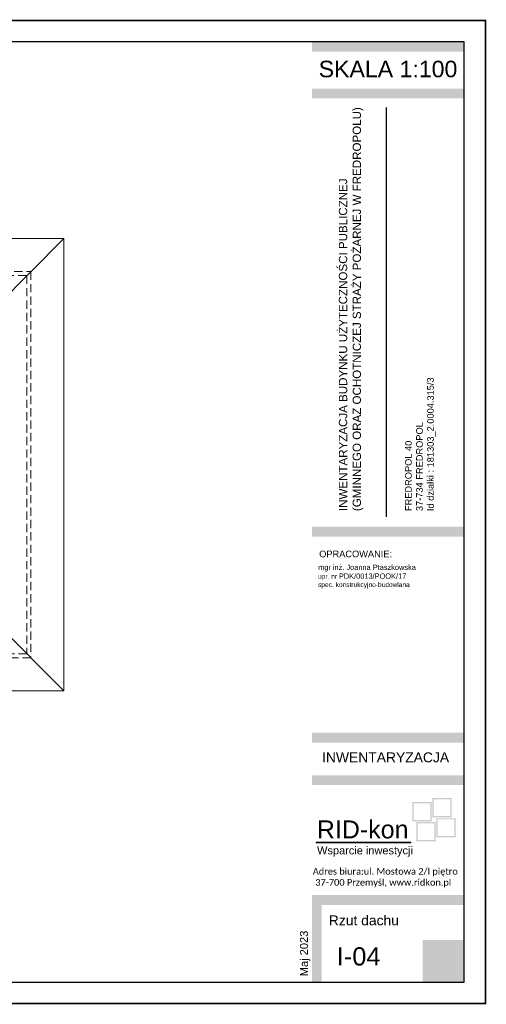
# Model space of a CAD drawing. Header units: inches. Extents: x 4551 to 8756, y -20806 to 359.
# Tile 6 of 35: x 7345 to 8756, y -12676 to -9701. Entities that reach past the tile are written whole.
import ezdxf

# ---------------------------------------------------------------- set-up
doc = ezdxf.new("R2010")
doc.units = ezdxf.units.IN
doc.header["$MEASUREMENT"] = 0
doc.linetypes.add('( Dashed )', pattern=[0.75, 0.5, -0.25])
doc.layers.add('0_RID_WIDOK', color=252, linetype='Continuous', lineweight=5)
doc.layers.add('LOGO', color=7, linetype='Continuous', lineweight=0)
doc.styles.add('Arial', font='arial.ttf', dxfattribs={"height": 80})
doc.styles.get("Standard").update_dxf_attribs({"font": 'arial.ttf'})
doc.styles.add('tabelka', font='arial.ttf')

msp = doc.modelspace()

# ---------------------------------------------------------------- hatches: boundary and pattern name
at = {"transparency": 33554559}
h = msp.add_hatch(color=256, dxfattribs=at)
h.dxf.hatch_style = 1
h.paths.add_polyline_path([(8689.95, -9767.45), (8228.95, -9767.45), (8228.95, -9797.45), (8689.95, -9797.45)])
h = msp.add_hatch(color=256, dxfattribs=at)
h.dxf.hatch_style = 1
h.paths.add_polyline_path([(8689.95, -9908.88), (8228.95, -9908.88), (8228.95, -9938.88), (8689.95, -9938.88)])
h = msp.add_hatch(color=256, dxfattribs=at)
h.dxf.hatch_style = 1
h.paths.add_polyline_path([(8689.95, -11233.26), (8228.95, -11233.26), (8228.95, -11263.26), (8689.95, -11263.26)])
h = msp.add_hatch(color=256, dxfattribs=at)
h.dxf.hatch_style = 1
h.paths.add_polyline_path([(8689.95, -11855.56), (8228.95, -11855.56), (8228.95, -11885.56), (8689.95, -11885.56)])
h = msp.add_hatch(color=256, dxfattribs=at)
h.dxf.hatch_style = 1
h.paths.add_polyline_path([(8689.95, -11983.71), (8228.95, -11983.71), (8228.95, -12013.71), (8689.95, -12013.71)])
h = msp.add_hatch(color=256, dxfattribs=at)
h.dxf.hatch_style = 1
h.paths.add_polyline_path([(8689.95, -12345.18), (8228.95, -12345.18), (8228.95, -12609.45), (8258.95, -12609.45), (8258.95, -12375.48), (8689.95, -12375.48)])
h = msp.add_hatch(color=256, dxfattribs=at)
h.dxf.hatch_style = 1
h.paths.add_polyline_path([(8689.95, -12482.14), (8564.34, -12482.14), (8564.34, -12609.45), (8689.95, -12609.45)])
at = {"layer": 'LOGO'}
h = msp.add_hatch(color=1, dxfattribs=at)
h.dxf.hatch_style = 1
h.set_gradient(color1=(254, 254, 254), color2=(1, 1, 1), rotation=135, centered=1, tint=1)
h.paths.add_polyline_path([(8591.26, -12065.15), (8533.18, -12065.15), (8533.18, -12123.25), (8591.26, -12123.25)])
h.paths.add_polyline_path([(8537.11, -12069.07), (8587.33, -12069.07), (8587.33, -12119.32), (8537.11, -12119.32)], flags=16)
h = msp.add_hatch(color=1, dxfattribs=at)
h.dxf.hatch_style = 1
h.set_gradient(color1=(254, 254, 254), color2=(1, 1, 1), rotation=45, centered=1, tint=1)
h.paths.add_polyline_path([(8651.52, -12111.04), (8651.52, -12052.96), (8593.42, -12052.96), (8593.42, -12111.04)])
h.paths.add_polyline_path([(8647.59, -12056.89), (8647.59, -12107.11), (8597.35, -12107.11), (8597.35, -12056.89)], flags=16)
h = msp.add_hatch(color=1, dxfattribs=at)
h.dxf.hatch_style = 1
h.set_gradient(color1=(254, 254, 254), color2=(1, 1, 1), rotation=225, centered=1, tint=1)
h.paths.add_polyline_path([(8603.26, -12183.67), (8603.26, -12125.59), (8545.16, -12125.59), (8545.16, -12183.67)])
h.paths.add_polyline_path([(8599.33, -12129.52), (8599.33, -12179.74), (8549.09, -12179.74), (8549.09, -12129.52)], flags=16)
h = msp.add_hatch(color=1, dxfattribs=at)
h.dxf.hatch_style = 1
h.set_gradient(color1=(254, 254, 254), color2=(1, 1, 1), rotation=315, centered=1, tint=1)
h.paths.add_polyline_path([(8663.81, -12171.65), (8663.81, -12113.57), (8605.71, -12113.57), (8605.71, -12171.65)])
h.paths.add_polyline_path([(8659.88, -12117.5), (8659.88, -12167.72), (8609.64, -12167.72), (8609.64, -12117.5)], flags=16)
h = msp.add_hatch(color=256, dxfattribs=at)
h.dxf.hatch_style = 1
h.paths.add_polyline_path([(8527.76, -12185.72), (8242.23, -12185.72), (8242.23, -12187.62), (8527.76, -12187.62)])

# ---------------------------------------------------------------- linework, layer by layer
at = {"transparency": 33554687}
msp.add_line((8453.21, -9966.19), (8453.21, -11203.48), dxfattribs=at)
at = {"color": 2, "transparency": 33554687, "const_width": 5}
msp.add_lwpolyline([(4553.95, -12673.45), (8753.95, -12673.45), (8753.95, -9703.45), (4553.95, -9703.45)], close=True, dxfattribs=at)
at = {"transparency": 33554559}
msp.add_lwpolyline([(4617.95, -12609.45), (8689.95, -12609.45), (8689.95, -9767.45), (4617.95, -9767.45)], close=True, dxfattribs=at)
at = {"layer": '0_RID_WIDOK'}
for p, q in [((7479.13, -10362.17), (6798.31, -11045.67)), ((7103.61, -11352.17), (7479.13, -11729.17))]:
    msp.add_line(p, q, dxfattribs=at)
msp.add_lwpolyline([(4941.13, -10362.17), (7479.13, -10362.17), (7479.13, -11729.17), (4941.13, -11729.17)], close=True, dxfattribs=at)
at = {"layer": '0_RID_WIDOK', "linetype": '( Dashed )', "ltscale": 50}
for points in [[(5041.13, -10462.17), (7379.13, -10462.17), (7379.13, -11629.17), (5041.13, -11629.17)], [(5053.13, -10474.17), (7367.13, -10474.17), (7367.13, -11617.17), (5053.13, -11617.17)]]:
    msp.add_lwpolyline(points, close=True, dxfattribs=at)
at = {"layer": 'LOGO'}
msp.add_lwpolyline([(8242.23, -12185.72), (8527.76, -12185.72), (8527.76, -12187.62), (8242.23, -12187.62)], close=True, dxfattribs=at)

# ---------------------------------------------------------------- texts
at = {"attachment_point": 1}
for s, insert, char_height, width in [('\\pxqc;SKALA 1:100', (8228.13, -9824.92), 50, 462.0744), ('\\pxqc;INWENTARYZACJA', (8227.16, -11914.78), 30, 449.4222), ('\\pi4.9308;{\\fCalibri|b0|i0|c238|p34;Adres biura:ul. Mostowa 2/I piętro \\P\\pi12.358;37-700 Przemyśl, www.ridkon.pl}', (8226.89, -12264.14), 20, 464.4651), ('Rzut dachu', (8280.25, -12407.31), 30, 408.8639), ('I-04', (8304.24, -12503.67), 55, 163.8642)]:
    msp.add_mtext(s, dxfattribs=dict(at, insert=insert, char_height=char_height, width=width))
at = {"width": 1286.9247, "attachment_point": 1, "rotation": 90}
for s, insert, char_height in [('{\\fArial|b0|i0|c0|p34;INWENTARYZACJA BUDYNKU UŻYTECZNOŚCI PUBLICZNEJ \\P(GMINNEGO ORAZ OCHOTNICZEJ STRAŻY POŻARNEJ W FREDROPOLU)}', (8310.69, -11185.65), 25), ('FREDROPOL 40\\P37-734 FREDROPOL\\PId działki : 181303_2.0004.315/3', (8510.89, -11185.65), 20)]:
    msp.add_mtext(s, dxfattribs=dict(at, insert=insert, char_height=char_height))
at = {"insert": (8251.08, -11305.19), "char_height": 20, "width": 367.0633, "attachment_point": 1, "style": 'Arial'}
msp.add_mtext('OPRACOWANIE:', dxfattribs=at)
at = {"insert": (8247.77, -11347.52), "char_height": 16, "attachment_point": 1}
msp.add_mtext_dynamic_manual_height_columns('mgr inż. {\\fArial|b0|i0|c0|p34;Joanna Ptaszkowska\\P\\H0.88889x;upr. nr \\H1.125x;PDK/0013/POOK/17\\P\\fArial|b0|i0|c0|p34;\\H0.88889x;spec. konstrukcyjno-budowlana}', width=520.0873, gutter_width=12.5, heights=[-72.02], dxfattribs=at)
at = {"insert": (8193.04, -12591.3), "char_height": 24, "width": 629.5696, "attachment_point": 1, "rotation": 90, "style": 'tabelka'}
msp.add_mtext('Maj 2023', dxfattribs=at)
at = {"layer": 'LOGO', "attachment_point": 1}
for s, insert, char_height, width in [('RID-kon', (8243.93, -12120.42), 54.114, 339.3788), ('Wsparcie inwestycji', (8244.76, -12199.04), 23.7773, 351.8813)]:
    msp.add_mtext(s, dxfattribs=dict(at, insert=insert, char_height=char_height, width=width))

doc.saveas('drawing.dxf')
